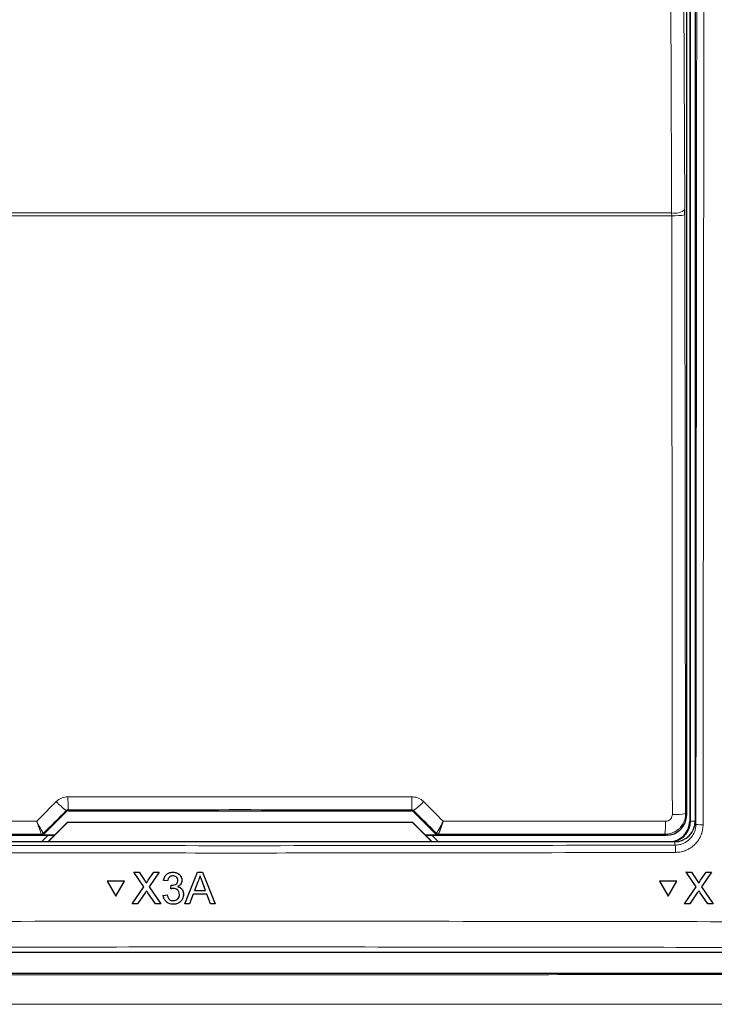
# Model space of a CAD drawing. Header units: millimetres. Extents: x 5 to 418, y 2 to 292.
# Tile 12 of 56: x 66 to 83, y 156 to 180. Entities that reach past the tile are written whole.
import ezdxf

# ---------------------------------------------------------------- set-up
doc = ezdxf.new("R2010")
doc.units = ezdxf.units.MM

msp = doc.modelspace()

# ---------------------------------------------------------------- linework, layer by layer
at = {"color": 7, "linetype": 'Continuous', "lineweight": 25}
for p, q in [((82.1425, 198.3297), (82.1425, 160.6963)), ((82.2758, 198.3631), (82.2758, 160.6975)), ((82.0699, 160.8522), (82.0699, 198.1738)), ((82.0278, 175.3338), (82.0274, 175.4648)), ((67.1368, 160.9463), (75.4149, 160.9463)), ((66.5394, 160.3766), (67.0896, 160.9268)), ((75.462, 160.9268), (76.0122, 160.3766)), ((66.6351, 160.1963), (67.107, 160.6682)), ((67.1092, 160.663), (66.6425, 160.1963)), ((67.107, 160.6682), (67.1092, 160.663)), ((67.107, 160.6682), (75.4447, 160.6682)), ((75.4425, 160.663), (67.1092, 160.663)), ((75.4447, 160.6682), (75.4425, 160.663)), ((75.9092, 160.1963), (75.4425, 160.663)), ((75.4447, 160.6682), (75.9166, 160.1963)), ((60.9817, 160.3523), (66.791, 160.3523)), ((66.6397, 160.3523), (66.4888, 160.2014)), ((66.7958, 160.3571), (66.4923, 160.3571)), ((76.0593, 160.3571), (75.7558, 160.3571)), ((75.7606, 160.3523), (81.57, 160.3523)), ((76.0628, 160.2014), (75.9119, 160.3523)), ((81.7765, 160.1963), (60.7751, 160.1963)), ((66.4888, 160.2014), (66.4888, 160.1963)), ((76.0628, 160.1963), (76.0628, 160.2014)), ((68.7085, 159.4613), (68.7086, 159.4635)), ((68.9526, 159.1079), (68.7085, 159.4613)), ((68.7085, 159.4613), (68.8387, 159.4613)), ((68.8387, 159.4613), (68.8389, 159.4635)), ((68.8387, 159.4613), (68.9725, 159.2676)), ((69.0624, 159.2675), (69.1956, 159.4613)), ((69.3277, 159.4613), (69.0838, 159.1067)), ((69.1956, 159.4613), (69.1958, 159.4635)), ((69.1956, 159.4613), (69.3277, 159.4613)), ((69.3277, 159.4613), (69.3278, 159.4634)), ((69.6554, 159.4613), (69.6556, 159.4634)), ((69.9458, 158.6963), (70.2499, 159.4613)), ((70.2499, 159.4613), (70.2501, 159.4635)), ((70.2499, 159.4613), (70.3719, 159.4613)), ((70.3719, 159.4613), (70.372, 159.4635)), ((70.3719, 159.4613), (70.6765, 158.6963)), ((82.0532, 159.4613), (82.052, 159.4635)), ((82.2962, 159.1079), (82.0532, 159.4613)), ((82.0532, 159.4613), (82.1833, 159.4613)), ((82.1833, 159.4613), (82.1822, 159.4635)), ((82.1833, 159.4613), (82.3166, 159.2676)), ((82.4063, 159.2675), (82.54, 159.4613)), ((82.672, 159.4613), (82.4273, 159.1067)), ((82.54, 159.4613), (82.5389, 159.4635)), ((82.54, 159.4613), (82.672, 159.4613)), ((82.672, 159.4613), (82.6709, 159.4634)), ((68.0646, 159.2451), (68.0648, 159.2473)), ((68.488, 159.2451), (68.0646, 159.2451)), ((68.0646, 159.2451), (68.2764, 158.8793)), ((68.4882, 159.2473), (68.0648, 159.2473)), ((68.2764, 158.8793), (68.488, 159.2451)), ((68.488, 159.2451), (68.4882, 159.2473)), ((68.6694, 158.6963), (68.9526, 159.1079)), ((69.0123, 159.1947), (69.0125, 159.1968)), ((69.0838, 159.1067), (69.3673, 158.6963)), ((69.4313, 159.2652), (69.4314, 159.2673)), ((69.5296, 159.2554), (69.4313, 159.2652)), ((69.6073, 159.0592), (69.6174, 159.1475)), ((69.6073, 159.0592), (69.6075, 159.0613)), ((69.6174, 159.1475), (69.6176, 159.1496)), ((69.6316, 159.1464), (69.6317, 159.1485)), ((69.8728, 159.2523), (69.873, 159.2547)), ((69.8736, 159.2668), (69.8737, 159.269)), ((70.2586, 159.2318), (70.1802, 159.02)), ((70.4419, 159.02), (70.3673, 159.221)), ((81.8311, 159.2473), (81.408, 159.2473)), ((81.4092, 159.2451), (81.408, 159.2473)), ((81.8323, 159.2451), (81.4092, 159.2451)), ((81.4092, 159.2451), (81.6199, 158.8793)), ((81.6199, 158.8793), (81.8323, 159.2451)), ((81.8323, 159.2451), (81.8311, 159.2473)), ((82.0121, 158.6963), (82.2962, 159.1079)), ((82.3409, 159.2305), (82.3465, 159.2202)), ((82.348, 159.2178), (82.3467, 159.2203)), ((82.4273, 159.1067), (82.7095, 158.6963)), ((68.9826, 158.9596), (68.8013, 158.6963)), ((69.2369, 158.6963), (69.0502, 158.9667)), ((69.4216, 158.9023), (69.5198, 158.9121)), ((69.4216, 158.9023), (69.4217, 158.9044)), ((69.5198, 158.9121), (69.52, 158.9142)), ((69.9121, 158.904), (69.9123, 158.9064)), ((69.913, 158.9265), (69.9131, 158.9286)), ((70.1477, 158.9317), (70.0605, 158.6963)), ((70.4745, 158.9317), (70.1477, 158.9317)), ((70.1802, 159.02), (70.4419, 159.02)), ((70.5618, 158.6963), (70.4745, 158.9317)), ((82.3258, 158.9596), (82.1439, 158.6963)), ((82.5792, 158.6963), (82.3934, 158.9667)), ((68.6694, 158.6963), (68.6696, 158.6986)), ((68.8013, 158.6963), (68.6694, 158.6963)), ((69.3673, 158.6963), (69.2369, 158.6963)), ((69.3673, 158.6963), (69.3674, 158.6985)), ((69.6636, 158.7748), (69.6638, 158.7769)), ((69.9458, 158.6963), (69.9459, 158.6985)), ((70.0605, 158.6963), (69.9458, 158.6963)), ((70.6765, 158.6963), (70.5618, 158.6963)), ((70.6765, 158.6963), (70.6767, 158.6986)), ((82.0121, 158.6963), (82.0109, 158.6986)), ((82.1439, 158.6963), (82.0121, 158.6963)), ((82.7095, 158.6963), (82.5792, 158.6963)), ((82.7095, 158.6963), (82.7084, 158.6985)), ((51.9416, 157.5297), (90.6101, 157.5297)), ((90.8104, 157.0166), (51.7412, 157.0166))]:
    msp.add_line(p, q, dxfattribs=at)
at = {"color": 7, "linetype": 'Continuous', "lineweight": 18}
for p, q in [((82.1571, 160.6963), (82.1571, 198.3297)), ((81.7062, 175.313), (60.8454, 175.313)), ((60.8462, 175.3786), (81.7055, 175.3786)), ((81.7062, 175.313), (81.7055, 175.3786)), ((82.0278, 175.3338), (82.0435, 160.8786)), ((67.0896, 160.9268), (67.0795, 160.9513)), ((67.1265, 160.9711), (67.1368, 160.9463)), ((75.4149, 160.9463), (75.4251, 160.9711)), ((75.4722, 160.9513), (75.462, 160.9268)), ((82.0435, 160.8786), (82.0699, 160.8522)), ((82.1571, 160.6963), (82.1425, 160.6963)), ((82.1571, 160.6963), (82.2758, 160.6963)), ((82.2758, 160.6975), (82.2918, 160.6172)), ((66.4825, 160.3809), (66.4822, 160.381)), ((66.4923, 160.3571), (66.4825, 160.3809)), ((66.5296, 160.4004), (66.5292, 160.4005)), ((66.5296, 160.4004), (66.5394, 160.3766)), ((76.0122, 160.3766), (76.022, 160.4004)), ((76.022, 160.4004), (76.0224, 160.4005)), ((76.0692, 160.3809), (76.0593, 160.3571)), ((76.0694, 160.381), (76.0692, 160.3809)), ((81.57, 160.3523), (81.5437, 160.3786)), ((81.7923, 160.117), (81.7765, 160.1963)), ((68.9725, 159.2676), (68.9727, 159.2698)), ((69.0624, 159.2675), (69.0625, 159.2696)), ((82.3166, 159.2676), (82.3154, 159.2698)), ((82.4063, 159.2675), (82.4052, 159.2696))]:
    msp.add_line(p, q, dxfattribs=at)
at = {"color": 7, "linetype": 'Continuous', "lineweight": 18, "flags": 128}
for points in [[(81.7055, 175.3786), (81.7024, 176.0225), (81.6903, 178.598), (81.6419, 188.9003), (81.6255, 192.3904)], [(81.9477, 192.4766), (81.9874, 183.9926), (82.0274, 175.4648)], [(81.722, 160.8578), (81.7213, 161.5232), (81.7184, 164.1847), (81.7062, 175.313)]]:
    msp.add_lwpolyline(points, dxfattribs=at)
at = {"color": 7, "linetype": 'Continuous', "lineweight": 18}
for centre, radius, start, end in [((81.7745, 175.7645), 0.3921, 259.85332, 310.15136), ((81.7809, 176.6563), 1.3454, 266.81598, 280.57109), ((72.7738, 161.2121), 5.6524, 179.27525, 182.44393), ((69.7778, 161.2121), 5.6524, 357.55607, 0.72475), ((67.9738, 162.1952), 1.532, 222.19195, 234.28187), ((74.5778, 162.1952), 1.532, 305.71813, 317.80805), ((81.7967, 162.2008), 1.3451, 266.81619, 280.57211), ((79.264, 160.6197), 2.2924, 353.962, 1.78482), ((82.422, 161.3135), 0.7083, 259.41118, 273.41218), ((66.4825, 160.4476), 0.0667, 270.00748, 314.99252), ((76.0692, 160.4476), 0.0667, 225.00748, 269.99252), ((80.0877, 159.9771), 1.7104, 358.75889, 4.69162)]:
    msp.add_arc(centre, radius, start, end, dxfattribs=at)
at = {"color": 7, "linetype": 'Continuous', "lineweight": 25}
for centre, radius, start, end in [((81.6425, 160.6963), 0.5, 270, 0), ((81.6425, 160.6963), 0.5146, 283.67927, 0), ((66.4822, 160.4476), 0.0666, 270.06102, 314.97735), ((76.0695, 160.4476), 0.0666, 225.02265, 269.93898)]:
    msp.add_arc(centre, radius, start, end, dxfattribs=at)
at = {"color": 7, "linetype": 'Continuous', "lineweight": 18}
for centre, major_axis, ratio, start_param, end_param in [((89.9392, 176.5563), (295.3334, 295.4238), 0.0123167, 1.6359514, 1.6378189), ((71.2758, 155.8386), (294.0695, 0), 0.0174551, 1.5566859, 1.5849067), ((52.6124, 176.5563), (-295.3334, 295.4238), 0.0123167, 4.6453664, 4.6472339), ((71.2758, 155.2493), (294.0328, 0), 0.0174551, 1.5871, 1.6057242), ((71.2758, 155.2493), (294.0328, 0), 0.0174551, 1.5358685, 1.5544927)]:
    msp.add_ellipse(centre, major_axis=major_axis, ratio=ratio, start_param=start_param, end_param=end_param, dxfattribs=at)
at = {"color": 7, "linetype": 'Continuous', "lineweight": 25}
for centre, major_axis, ratio, start_param, end_param in [((67.1368, 160.8797), (-0.0255, 0.0616), 0.9998216, 5.8905493, 6.6758213), ((75.4149, 160.8797), (0.0255, 0.0616), 0.9998216, 5.8905493, 6.6758213), ((81.5699, 160.8522), (0.3536, 0.3536), 0.9998985, 3.9271431, 5.4976349), ((81.7757, 160.6982), (0.0982, -0.4923), 0.9960441, 6.0870179, 7.6562931), ((66.4923, 160.4238), (0.0255, -0.0616), 0.9998216, 5.8905493, 6.6758213), ((76.0593, 160.4238), (0.0255, 0.0616), 0.9998216, 2.7489567, 3.5342286)]:
    msp.add_ellipse(centre, major_axis=major_axis, ratio=ratio, start_param=start_param, end_param=end_param, dxfattribs=at)
at = {"color": 7, "linetype": 'Continuous', "lineweight": 18}
for points, knots in [([(82.2918, 160.6172), (82.2953, 163.7635), (82.3021, 170.0562), (82.3104, 179.5026), (82.3175, 188.9537), (82.3209, 195.2577), (82.3226, 198.4099)], [0, 0, 0, 0, 0.24994801, 0.4999168, 0.749948, 1, 1, 1, 1]), ([(82.4949, 198.4051), (82.4949, 198.2941), (82.4946, 197.7388), (82.4934, 195.4064), (82.4901, 189.6316), (82.4838, 180.7494), (82.4749, 170.4814), (82.4676, 163.7693), (82.4641, 160.6064)], [0, 0, 0, 0, 0.00880859, 0.04404297, 0.18498094, 0.46685965, 0.74876819, 1, 1, 1, 1]), ([(66.8388, 161.1662), (66.8552, 161.1812), (66.8885, 161.2114), (66.947, 161.2453), (67.0104, 161.2698), (67.0621, 161.28), (67.0996, 161.2832), (67.1144, 161.2835), (67.1218, 161.2836)], [0, 0, 0, 0, 0.2115218, 0.4291605, 0.6407518, 0.8584926, 0.9291367, 1, 1, 1, 1]), ([(67.1218, 161.2836), (67.344, 161.2836), (68.4551, 161.2839), (70.3953, 161.2841), (72.9425, 161.2841), (74.6007, 161.2838), (75.4298, 161.2836)], [0, 0, 0, 0, 0.0802418, 0.4012121, 0.7005954, 1, 1, 1, 1]), ([(75.4298, 161.2836), (75.4747, 161.2791), (75.5644, 161.2702), (75.6583, 161.2171), (75.7019, 161.1765), (75.7128, 161.1662)], [0, 0, 0, 0, 0.4282329, 0.8563378, 1, 1, 1, 1]), ([(66.3664, 160.6935), (66.4972, 160.8244), (66.6547, 160.982), (66.8121, 161.1396), (66.8388, 161.1662)], [0, 0, 0, 0, 0.8306218, 1, 1, 1, 1]), ([(67.1265, 160.9711), (67.1241, 160.971), (67.1179, 160.9708), (67.108, 160.9687), (67.0975, 160.9647), (67.0877, 160.9589), (67.0822, 160.9539), (67.0795, 160.9513)], [0, 0, 0, 0, 0.1380184, 0.3466195, 0.5623806, 0.7779399, 1, 1, 1, 1]), ([(75.4722, 160.9513), (75.4704, 160.953), (75.4633, 160.9597), (75.4478, 160.9687), (75.4326, 160.9703), (75.4251, 160.9711)], [0, 0, 0, 0, 0.1482472, 0.5799252, 1, 1, 1, 1]), ([(75.7128, 161.1662), (75.8697, 161.0093), (76.0271, 160.8517), (76.1846, 160.6941), (76.1852, 160.6935)], [0, 0, 0, 0, 0.996046, 1, 1, 1, 1]), ([(82.0435, 160.8786), (82.0429, 160.8595), (82.0413, 160.8132), (82.0298, 160.7578), (82.0145, 160.7092), (82.0015, 160.6766), (81.9811, 160.6349), (81.9588, 160.5987), (81.9324, 160.5635), (81.91, 160.5377), (81.8775, 160.5052), (81.844, 160.4778), (81.8003, 160.4486), (81.7614, 160.4275), (81.7097, 160.4059), (81.6625, 160.3919), (81.6157, 160.3833), (81.5787, 160.3793), (81.5554, 160.3788), (81.5437, 160.3786)], [0, 0, 0, 0, 0.0727373, 0.1771003, 0.2146, 0.2675173, 0.3109805, 0.3920332, 0.4295895, 0.4791229, 0.5224609, 0.6049408, 0.6440707, 0.7232914, 0.7735054, 0.8579195, 0.9108724, 0.955327, 1, 1, 1, 1]), ([(81.5553, 160.6911), (81.5677, 160.6919), (81.5987, 160.6939), (81.6456, 160.7139), (81.6879, 160.7516), (81.7166, 160.8016), (81.7202, 160.8391), (81.722, 160.8578)], [0, 0, 0, 0, 0.1424488, 0.3561852, 0.5704207, 0.7852495, 1, 1, 1, 1]), ([(60.9964, 160.6911), (61.2185, 160.6912), (62.3289, 160.6919), (64.1189, 160.6928), (65.687, 160.6933), (66.3664, 160.6935)], [0, 0, 0, 0, 0.1241023, 0.6205161, 1, 1, 1, 1]), ([(66.5292, 160.4005), (66.5287, 160.4008), (66.5275, 160.4014), (66.5245, 160.4049), (66.5203, 160.4106), (66.5149, 160.4186), (66.5084, 160.429), (66.5007, 160.4418), (66.4919, 160.457), (66.482, 160.4745), (66.4711, 160.494), (66.4594, 160.5154), (66.4469, 160.5386), (66.4336, 160.5635), (66.4191, 160.5911), (66.4034, 160.6212), (66.3882, 160.6507), (66.3762, 160.6743), (66.3694, 160.6876), (66.3668, 160.6928), (66.3664, 160.6935)], [0, 0, 0, 0, 0.0499059, 0.1048674, 0.1602605, 0.2170053, 0.2742103, 0.3332748, 0.3928349, 0.4539366, 0.5155576, 0.5769816, 0.6389043, 0.7023774, 0.7663743, 0.8389185, 0.9122185, 0.965711, 0.9952918, 1, 1, 1, 1]), ([(66.4822, 160.381), (66.4818, 160.3814), (66.4794, 160.3833), (66.4683, 160.4073), (66.4413, 160.4777), (66.4096, 160.5665), (66.3856, 160.6365), (66.3733, 160.6731), (66.3685, 160.6872), (66.3667, 160.6927), (66.3664, 160.6935)], [0, 0, 0, 0, 0.0500976, 0.2741498, 0.5151591, 0.7656656, 0.911884, 0.9655798, 0.9952749, 1, 1, 1, 1]), ([(76.1852, 160.6935), (76.1848, 160.6928), (76.1837, 160.6906), (76.1809, 160.685), (76.1741, 160.6715), (76.1558, 160.6358), (76.1207, 160.5681), (76.076, 160.485), (76.0394, 160.4216), (76.0255, 160.4019), (76.0228, 160.4007), (76.0224, 160.4005)], [0, 0, 0, 0, 0.0047263, 0.0144598, 0.0368391, 0.0943897, 0.2530049, 0.501586, 0.7415301, 0.9644159, 1, 1, 1, 1]), ([(76.1852, 160.6935), (76.185, 160.6927), (76.1842, 160.6904), (76.1822, 160.6845), (76.1789, 160.6748), (76.1746, 160.662), (76.1694, 160.6466), (76.1637, 160.6297), (76.1574, 160.6113), (76.1511, 160.5931), (76.1453, 160.5766), (76.1402, 160.5618), (76.1356, 160.5486), (76.131, 160.5358), (76.1265, 160.5231), (76.122, 160.5107), (76.1177, 160.4986), (76.1134, 160.4869), (76.1081, 160.4724), (76.1019, 160.4558), (76.0951, 160.438), (76.0899, 160.4248), (76.0861, 160.4153), (76.0827, 160.407), (76.079, 160.3984), (76.0753, 160.3905), (76.0724, 160.3848), (76.0705, 160.3817), (76.0697, 160.3812), (76.0694, 160.381)], [0, 0, 0, 0, 0.0047064, 0.0144021, 0.0366913, 0.0653336, 0.094021, 0.133293, 0.1726824, 0.2124338, 0.2523088, 0.2827765, 0.3133588, 0.3439992, 0.3747567, 0.4062029, 0.4377143, 0.469427, 0.5012085, 0.5600925, 0.6196366, 0.6801152, 0.7107551, 0.7414644, 0.7962034, 0.8515262, 0.9077291, 0.9645577, 1, 1, 1, 1]), ([(76.1852, 160.6935), (76.3705, 160.6935), (77.4447, 160.6931), (79.2349, 160.6924), (80.8393, 160.6915), (81.5553, 160.6911)], [0, 0, 0, 0, 0.1035199, 0.5999338, 1, 1, 1, 1]), ([(81.7923, 160.117), (81.8106, 160.1176), (81.8471, 160.1189), (81.8969, 160.1276), (81.9415, 160.1396), (81.981, 160.1539), (82.0195, 160.1716), (82.0563, 160.1925), (82.1028, 160.2243), (82.1451, 160.2618), (82.1821, 160.3043), (82.2071, 160.3383), (82.2291, 160.374), (82.2481, 160.4119), (82.2639, 160.4512), (82.2762, 160.4915), (82.2851, 160.5325), (82.2907, 160.5745), (82.2915, 160.6029), (82.2918, 160.6172)], [0, 0, 0, 0, 0.06963013, 0.13973332, 0.19274242, 0.24612259, 0.30007726, 0.35481881, 0.40764391, 0.51508842, 0.56983615, 0.62284655, 0.67622738, 0.73018195, 0.78492243, 0.83793029, 0.89130871, 0.94526115, 1, 1, 1, 1]), ([(82.4641, 160.6064), (82.464, 160.5973), (82.4636, 160.5696), (82.4596, 160.5234), (82.4502, 160.468), (82.4384, 160.4221), (82.4179, 160.3599), (82.387, 160.2912), (82.3465, 160.2279), (82.3009, 160.1684), (82.249, 160.1138), (82.1898, 160.0674), (82.135, 160.0315), (82.0856, 160.0047), (82.025, 159.9797), (81.9798, 159.9653), (81.9285, 159.9527), (81.8709, 159.9425), (81.8222, 159.9409), (81.7977, 159.94)], [0, 0, 0, 0, 0.0263901, 0.0793875, 0.1331461, 0.1876844, 0.2150853, 0.3213829, 0.4026527, 0.430055, 0.5363792, 0.6176692, 0.6450783, 0.724461, 0.7782388, 0.8327961, 0.8602066, 0.9297878, 1, 1, 1, 1]), ([(60.7593, 160.117), (62.5106, 160.1128), (66.0136, 160.1044), (71.2718, 160.1012), (76.5322, 160.1044), (80.0388, 160.1128), (81.7923, 160.117)], [0, 0, 0, 0, 0.2498401, 0.4997441, 0.74984, 1, 1, 1, 1]), ([(81.7977, 159.94), (81.6866, 159.9397), (81.1313, 159.9382), (78.7989, 159.9323), (74.2367, 159.9249), (67.7758, 159.9242), (63.0949, 159.9347), (60.754, 159.94)], [0, 0, 0, 0, 0.0158376, 0.0791881, 0.332598, 0.6662229, 1, 1, 1, 1]), ([(51.9996, 158.2478), (52.4433, 158.2491), (54.6619, 158.2558), (58.6579, 158.2655), (63.9896, 158.2741), (69.3252, 158.278), (74.6637, 158.2774), (79.9826, 158.2722), (85.2799, 158.2628), (88.7945, 158.2528), (90.552, 158.2478)], [0, 0, 0, 0, 0.0345653, 0.1728308, 0.3110963, 0.4493987, 0.587812, 0.7262622, 0.8631132, 1, 1, 1, 1]), ([(90.513, 157.6268), (87.3143, 157.6352), (80.9139, 157.6522), (71.2946, 157.6588), (63.2727, 157.6527), (56.8529, 157.6406), (53.6438, 157.6314), (52.0387, 157.6268)], [0, 0, 0, 0, 0.2495726, 0.4993951, 0.7495447, 0.8747245, 1, 1, 1, 1]), ([(51.7208, 156.9963), (53.6871, 156.9944), (57.9255, 156.9905), (64.4439, 156.9871), (71.2721, 156.9858), (78.1026, 156.9871), (84.6237, 156.9905), (88.8644, 156.9944), (90.8308, 156.9963)], [0, 0, 0, 0, 0.150956, 0.32539, 0.4998969, 0.6744306, 0.8490374, 1, 1, 1, 1]), ([(90.8699, 156.2822), (88.8995, 156.2803), (84.6513, 156.2763), (78.1171, 156.2729), (71.274, 156.2717), (64.4313, 156.273), (57.8999, 156.2763), (53.652, 156.2803), (51.6818, 156.2822)], [0, 0, 0, 0, 0.1509637, 0.3254973, 0.5001042, 0.6745376, 0.8490439, 1, 1, 1, 1])]:
    msp.add_open_spline(points, degree=3, knots=knots, dxfattribs=at)
at = {"color": 7, "linetype": 'Continuous', "lineweight": 25}
for points, knots in [([(69.4313, 159.2652), (69.4388, 159.2949), (69.4539, 159.3543), (69.5116, 159.4206), (69.5832, 159.4564), (69.6314, 159.4597), (69.6554, 159.4613)], [0, 0, 0, 0, 0.2802532, 0.5595228, 0.7795924, 1, 1, 1, 1]), ([(69.4314, 159.2674), (69.439, 159.2971), (69.454, 159.3565), (69.5118, 159.4228), (69.5834, 159.4586), (69.6315, 159.4619), (69.6556, 159.4635)], [0, 0, 0, 0, 0.2802532, 0.5595228, 0.7795924, 1, 1, 1, 1]), ([(69.6585, 159.373), (69.6404, 159.3714), (69.6043, 159.3682), (69.5619, 159.3374), (69.5385, 159.2968), (69.5325, 159.2692), (69.5296, 159.2554)], [0, 0, 0, 0, 0.28000144, 0.55913078, 0.77932005, 1, 1, 1, 1]), ([(69.6554, 159.4613), (69.6858, 159.4583), (69.7466, 159.4521), (69.8205, 159.405), (69.8652, 159.3384), (69.8708, 159.2907), (69.8736, 159.2668)], [0, 0, 0, 0, 0.2801842, 0.5598553, 0.7799999, 1, 1, 1, 1]), ([(69.6556, 159.4635), (69.686, 159.4605), (69.7468, 159.4544), (69.8207, 159.4072), (69.8653, 159.3406), (69.8709, 159.2929), (69.8737, 159.2691)], [0, 0, 0, 0, 0.2801842, 0.5598553, 0.7799999, 1, 1, 1, 1]), ([(69.7753, 159.2636), (69.7734, 159.2804), (69.7695, 159.3141), (69.7371, 159.3506), (69.6981, 159.3703), (69.6717, 159.3721), (69.6585, 159.373)], [0, 0, 0, 0, 0.27946, 0.5589523, 0.7792553, 1, 1, 1, 1]), ([(70.3109, 159.373), (70.3036, 159.3457), (70.2906, 159.297), (70.2684, 159.2517), (70.2586, 159.2318)], [0, 0, 0, 0, 0.5599146, 1, 1, 1, 1]), ([(70.3673, 159.221), (70.3568, 159.2494), (70.3379, 159.3), (70.3192, 159.3507), (70.3109, 159.373)], [0, 0, 0, 0, 0.56000207, 1, 1, 1, 1]), ([(68.9725, 159.2676), (68.9811, 159.2546), (68.9931, 159.2365), (69.0079, 159.2126), (69.0109, 159.2006), (69.0123, 159.1947)], [0, 0, 0, 0, 0.5612769, 0.7817626, 1, 1, 1, 1]), ([(69.0123, 159.1947), (69.0217, 159.2083), (69.0383, 159.2325), (69.055, 159.2568), (69.0624, 159.2675)], [0, 0, 0, 0, 0.5599999, 1, 1, 1, 1]), ([(69.0125, 159.1969), (69.0218, 159.2105), (69.0385, 159.2348), (69.0552, 159.259), (69.0625, 159.2697)], [0, 0, 0, 0, 0.5599999, 1, 1, 1, 1]), ([(69.6709, 159.0696), (69.6589, 159.0687), (69.6373, 159.0671), (69.6165, 159.0616), (69.6073, 159.0592)], [0, 0, 0, 0, 0.5597721, 1, 1, 1, 1]), ([(69.6174, 159.1475), (69.6201, 159.1472), (69.6248, 159.1467), (69.6295, 159.1465), (69.6316, 159.1464)], [0, 0, 0, 0, 0.5600031, 1, 1, 1, 1]), ([(69.6316, 159.1464), (69.651, 159.1481), (69.6899, 159.1516), (69.7399, 159.176), (69.7718, 159.2174), (69.7741, 159.2482), (69.7753, 159.2636)], [0, 0, 0, 0, 0.2806803, 0.5609514, 0.7800568, 1, 1, 1, 1]), ([(69.8147, 158.9273), (69.8125, 158.9485), (69.8081, 158.991), (69.7695, 159.0388), (69.721, 159.0659), (69.6876, 159.0684), (69.6709, 159.0696)], [0, 0, 0, 0, 0.27974674, 0.55917089, 0.77944362, 1, 1, 1, 1]), ([(69.8736, 159.2668), (69.8718, 159.2487), (69.8684, 159.2123), (69.8351, 159.1536), (69.7941, 159.1297), (69.769, 159.1151)], [0, 0, 0, 0, 0.2804963, 0.5610033, 1, 1, 1, 1]), ([(69.769, 159.1151), (69.7922, 159.1076), (69.8384, 159.0924), (69.8856, 159.0413), (69.9098, 158.9834), (69.9119, 158.9455), (69.913, 158.9265)], [0, 0, 0, 0, 0.2798072, 0.5591854, 0.7794082, 1, 1, 1, 1]), ([(69.7692, 159.1174), (69.7923, 159.1098), (69.8385, 159.0946), (69.8858, 159.0435), (69.91, 158.9856), (69.9121, 158.9477), (69.9132, 158.9287)], [0, 0, 0, 0, 0.2798072, 0.5591854, 0.7794082, 1, 1, 1, 1]), ([(82.3166, 159.2676), (82.3251, 159.2546), (82.3371, 159.2365), (82.3518, 159.2126), (82.3547, 159.2006), (82.3561, 159.1947)], [0, 0, 0, 0, 0.5612769, 0.7817626, 1, 1, 1, 1]), ([(82.355, 159.1969), (82.3643, 159.2105), (82.381, 159.2348), (82.3978, 159.259), (82.4052, 159.2697)], [0, 0, 0, 0, 0.5599999, 1, 1, 1, 1]), ([(82.3561, 159.1947), (82.3655, 159.2083), (82.3822, 159.2325), (82.399, 159.2568), (82.4063, 159.2675)], [0, 0, 0, 0, 0.5599999, 1, 1, 1, 1]), ([(69.0187, 159.0122), (69.0119, 159.0024), (68.9998, 158.9849), (68.9879, 158.9673), (68.9826, 158.9596)], [0, 0, 0, 0, 0.56000161, 1, 1, 1, 1]), ([(69.0502, 158.9667), (69.0443, 158.9751), (69.0337, 158.9903), (69.0233, 159.0055), (69.0187, 159.0122)], [0, 0, 0, 0, 0.5599998, 1, 1, 1, 1]), ([(69.6601, 158.6865), (69.6267, 158.6896), (69.5599, 158.6956), (69.4824, 158.7523), (69.4347, 158.8248), (69.4259, 158.8764), (69.4216, 158.9023)], [0, 0, 0, 0, 0.2799105, 0.5592491, 0.7794763, 1, 1, 1, 1]), ([(69.5198, 158.9121), (69.5249, 158.8923), (69.535, 158.8528), (69.5671, 158.8034), (69.6153, 158.778), (69.6475, 158.7759), (69.6636, 158.7748)], [0, 0, 0, 0, 0.2808811, 0.5600727, 0.7796532, 1, 1, 1, 1]), ([(69.913, 158.9265), (69.9085, 158.8901), (69.8996, 158.8171), (69.8298, 158.7378), (69.7462, 158.6927), (69.6888, 158.6886), (69.6601, 158.6865)], [0, 0, 0, 0, 0.27940068, 0.55906421, 0.77937834, 1, 1, 1, 1]), ([(69.6636, 158.7748), (69.6863, 158.7769), (69.7317, 158.7811), (69.7822, 158.8227), (69.8107, 158.8741), (69.8134, 158.9095), (69.8147, 158.9273)], [0, 0, 0, 0, 0.27988313, 0.55899319, 0.77931899, 1, 1, 1, 1]), ([(69.6638, 158.777), (69.6865, 158.7791), (69.7318, 158.7833), (69.7824, 158.8249), (69.8109, 158.8763), (69.8135, 158.9118), (69.8149, 158.9295)], [0, 0, 0, 0, 0.2798831, 0.5589932, 0.779319, 1, 1, 1, 1]), ([(82.362, 159.0122), (82.3552, 159.0024), (82.343, 158.9849), (82.3311, 158.9673), (82.3258, 158.9596)], [0, 0, 0, 0, 0.5600016, 1, 1, 1, 1]), ([(82.3934, 158.9667), (82.3875, 158.9751), (82.377, 158.9903), (82.3666, 159.0055), (82.362, 159.0122)], [0, 0, 0, 0, 0.5599998, 1, 1, 1, 1])]:
    msp.add_open_spline(points, degree=3, knots=knots, dxfattribs=at)

doc.saveas('drawing.dxf')
